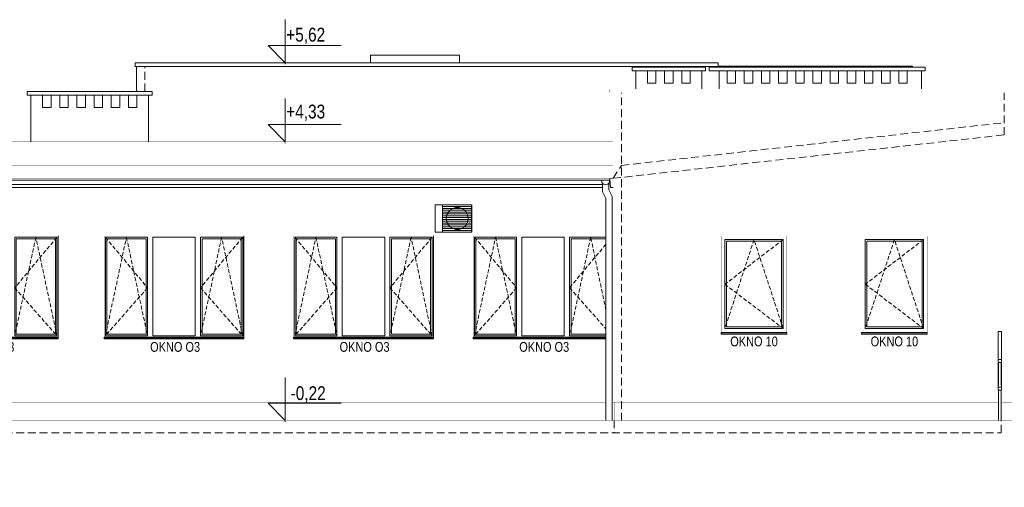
# Model space of a CAD drawing. Header units: millimetres. Extents: x 18880 to 99371, y -5529 to 27899.
# Tile 64 of 161: x 41079 to 42685, y -38 to 725. Entities that reach past the tile are written whole.
import ezdxf

# ---------------------------------------------------------------- set-up
doc = ezdxf.new("R2010")
doc.units = ezdxf.units.MM
doc.linetypes.add('DASHED', pattern=[19.05, 12.7, -6.35])
for name, color, linetype, lineweight in [('AA_HATCH', 251, 'Continuous', 0), ('AA_OPIS', 2, 'Continuous', 0), ('AA_WIDOK', 254, 'Continuous', 0), ('AA_WYMIAROWANIE_WEW', 254, 'Continuous', 0)]:
    doc.layers.add(name, color=color, linetype=linetype, lineweight=lineweight)
doc.styles.add('ARIAL', font='arial.ttf')
doc.styles.add('Dimensions', font='arial.ttf', dxfattribs={"width": 0.8})
doc.dimstyles.new('Rzędne__wierzch', dxfattribs={"dimtxt": 15, "dimasz": 0.75, "dimexe": 8, "dimexo": 0, "dimgap": 0, "dimtad": 0, "dimjust": 2, "dimtih": 1, "dimtoh": 1, "dimlfac": 0.01, "dimzin": 1, "dimtxsty": 'Dimensions', "dimblk": 'KOTA', "dimcen": 0, "dimse1": 1, "dimse2": 1, "dimsd1": 1, "dimclrd": 256, "dimclre": 256, "dimclrt": 256, "dimazin": 0, "dimtfac": 1, "dimtofl": 0, "dimtmove": 2, "dimatfit": 2, "dimldrblk": 'NONE', "dimfxl": 1, "dimlwd": -1, "dimlwe": -1, "dimarcsym": 0})

# ---------------------------------------------------------------- blocks, each defined once
blk = doc.blocks.new('ZOL okno O2')
at = {"layer": 'AA_OPIS', "linetype": 'DASHED', "ltscale": 0.5}
for points in [[(22271.1, 7293.8), (22339.9, 7211.3), (22271.1, 7132.8), (22305.5, 7293.8), (22339.9, 7132.8)], [(22495.1, 7293.8), (22426.3, 7211.3), (22495.1, 7132.8), (22460.7, 7293.8), (22426.3, 7132.8)]]:
    blk.add_lwpolyline(points, dxfattribs=at)
at = {"layer": 'AA_WIDOK', "color": 255, "const_width": 0.3}
for points in [[(22269.1, 7130.8), (22269.1, 7295.8)], [(22269.1, 7295.8), (22497.1, 7295.8)], [(22497.1, 7295.8), (22497.1, 7130.8)]]:
    blk.add_lwpolyline(points, dxfattribs=at)
at = {"layer": 'AA_WIDOK'}
for points in [[(22271.1, 7132.8), (22271.1, 7293.8)], [(22271.1, 7293.8), (22339.9, 7293.8)], [(22273.6, 7135.3), (22273.6, 7291.3)], [(22273.6, 7291.3), (22337.4, 7291.3)], [(22337.4, 7291.3), (22337.4, 7135.3)], [(22339.9, 7293.8), (22339.9, 7132.8)], [(22348.5, 7132.8), (22348.5, 7293.8)], [(22348.5, 7293.8), (22417.7, 7293.8)], [(22417.7, 7293.8), (22417.7, 7132.8)], [(22426.3, 7132.8), (22426.3, 7293.8)], [(22426.3, 7293.8), (22495.1, 7293.8)], [(22428.8, 7135.3), (22428.8, 7291.3)], [(22428.8, 7291.3), (22492.6, 7291.3)], [(22492.6, 7291.3), (22492.6, 7135.3)], [(22495.1, 7293.8), (22495.1, 7132.8)], [(22497.1, 7295.8), (22497.1, 7130.2)], [(22339.9, 7132.8), (22271.1, 7132.8)], [(22337.4, 7135.3), (22273.6, 7135.3)], [(22417.7, 7132.8), (22348.5, 7132.8)], [(22495.1, 7132.8), (22426.3, 7132.8)], [(22492.6, 7135.3), (22428.8, 7135.3)], [(22497.1, 7130), (22497.1, 7130.2)]]:
    blk.add_lwpolyline(points, dxfattribs=at)
at = {"layer": 'AA_WIDOK', "color": 4}
for points in [[(22497.1, 7130.8), (22269.1, 7130.8)], [(22269.1, 7128.3), (22269.1, 7130.8)], [(22497.1, 7128.3), (22497.1, 7130.8)], [(22269.1, 7130.2), (22269.1, 7130)], [(22269.1, 7130), (22497.1, 7130)], [(22269.1, 7128.3), (22497.1, 7128.3)], [(22269.1, 7127.8), (22269.1, 7128.3)], [(22269.1, 7127.8), (22497.1, 7127.8)], [(22497.1, 7127.8), (22497.1, 7128.3)]]:
    blk.add_lwpolyline(points, dxfattribs=at)
at = {"layer": 'AA_OPIS', "insert": (22384.9, 7122.8), "char_height": 16, "width": 300, "attachment_point": 2, "style": 'ARIAL'}
blk.add_mtext('{\\W0.8;OKNO O3}', dxfattribs=at)
blk = doc.blocks.new('ukyk')
at = {"layer": 'AA_OPIS', "linetype": 'DASHED', "ltscale": 0.5}
blk.add_lwpolyline([(-6, -6), (-101, -78.8), (-6, -151), (-53.5, -6), (-101, -151)], dxfattribs=at)
at = {"layer": 'AA_WIDOK', "color": 255, "const_width": 0.3}
for points in [[(-107, 0), (0, 0)], [(-107, -157.5), (-107, 0)], [(0, 0), (0, -157.5)]]:
    blk.add_lwpolyline(points, dxfattribs=at)
at = {"layer": 'AA_WIDOK'}
for points in [[(-101, -151), (-101, -6)], [(-101, -6), (-6, -6)], [(-98.5, -8.5), (-98.5, -148.5)], [(-8.5, -8.5), (-98.5, -8.5)], [(-8.5, -148.5), (-8.5, -8.5)], [(-6, -6), (-6, -151)], [(-6, -151), (-101, -151)], [(-98.5, -148.5), (-8.5, -148.5)]]:
    blk.add_lwpolyline(points, dxfattribs=at)
at = {"layer": 'AA_WIDOK', "color": 4}
for points in [[(-107, -157.5), (-107, -158.3)], [(0, -157.5), (-107, -157.5)], [(-107, -158.3), (0, -158.3)], [(-107, -160), (-107, -158.3)], [(-107, -160), (0, -160)], [(0, -158.3), (0, -157.5)], [(0, -160), (0, -158.3)]]:
    blk.add_lwpolyline(points, dxfattribs=at)
at = {"layer": 'AA_OPIS', "insert": (-53.5, -164.1), "char_height": 16, "width": 300, "attachment_point": 2, "style": 'ARIAL'}
blk.add_mtext('{\\W0.8;OKNO 10}', dxfattribs=at)
blk = doc.blocks.new('KOTA')
at = {"ltscale": 100}
blk.add_lwpolyline([(62.5, 0), (0, 0), (25, 25), (25, -81)], dxfattribs=at)
blk = doc.blocks.new('*D440')
at = {"layer": 'AA_WYMIAROWANIE_WEW', "transparency": 16777216}
blk.add_line((41512.6, 523.9), (41512.6, 525.1), dxfattribs=at)
at = {"layer": 'Defpoints', "color": 0, "transparency": 16777216}
for p in [(41512.6, 526.2), (41522.3, 526.2), (42037.7, 93.1)]:
    blk.add_point(p, dxfattribs=at)
at = {"layer": 'AA_WYMIAROWANIE_WEW', "transparency": 16777216, "xscale": 1.125, "yscale": 1.125, "zscale": 1.125, "rotation": 90}
blk.add_blockref('KOTA', (41512.6, 526.2), dxfattribs=at)
at = {"layer": 'AA_WYMIAROWANIE_WEW', "lineweight": 0, "transparency": 16777216, "insert": (41545.9, 573.3), "char_height": 22.5, "attachment_point": 5, "style": 'Dimensions'}
blk.add_mtext('+4,33', dxfattribs=at)
blk = doc.blocks.new('_None')
blk = doc.blocks.new('*D441')
at = {"layer": 'AA_WYMIAROWANIE_WEW', "transparency": 16777216}
blk.add_line((41512.6, 652.8), (41512.6, 653.9), dxfattribs=at)
at = {"layer": 'Defpoints', "color": 0, "transparency": 16777216}
for p in [(41512.6, 655), (41522.3, 655), (42037.7, 93.1)]:
    blk.add_point(p, dxfattribs=at)
at = {"layer": 'AA_WYMIAROWANIE_WEW', "transparency": 16777216, "xscale": 1.125, "yscale": 1.125, "zscale": 1.125, "rotation": 90}
blk.add_blockref('KOTA', (41512.6, 655), dxfattribs=at)
at = {"layer": 'AA_WYMIAROWANIE_WEW', "lineweight": 0, "transparency": 16777216, "insert": (41545.9, 698.8), "char_height": 22.5, "attachment_point": 5, "style": 'Dimensions'}
blk.add_mtext('+5,62', dxfattribs=at)
blk = doc.blocks.new('*D442')
at = {"layer": 'AA_WYMIAROWANIE_WEW', "transparency": 16777216}
blk.add_line((41512.6, 68.9), (41512.6, 70), dxfattribs=at)
at = {"layer": 'Defpoints', "color": 0, "transparency": 16777216}
for p in [(41507.6, 71.2), (41512.6, 71.2), (41475.1, -37.8)]:
    blk.add_point(p, dxfattribs=at)
at = {"layer": 'AA_WYMIAROWANIE_WEW', "transparency": 16777216, "xscale": 1.125, "yscale": 1.125, "zscale": 1.125, "rotation": 90}
blk.add_blockref('KOTA', (41512.6, 71.2), dxfattribs=at)
at = {"layer": 'AA_WYMIAROWANIE_WEW', "lineweight": 0, "transparency": 16777216, "insert": (41550, 113.8), "char_height": 22.5, "attachment_point": 5, "style": 'Dimensions'}
blk.add_mtext('-0,22', dxfattribs=at)

msp = doc.modelspace()

# ---------------------------------------------------------------- linework, layer by layer
at = {"layer": 'AA_OPIS', "linetype": 'DASHED', "ltscale": 0.5}
for points in [[(41821.17176, 370.3516), (41889.97176, 287.8516), (41821.17176, 209.3516), (41855.57176, 370.3516), (41889.97176, 209.3516)], [(42035.61914, 251.17082), (42010.77176, 370.3516), (41976.37176, 209.3516)], [(42035.61914, 358.8968), (41976.37176, 287.8516), (42035.61914, 220.80641)]]:
    msp.add_lwpolyline(points, dxfattribs=at)
at = {"layer": 'AA_WIDOK'}
for points in [[(41651.67176, 667.59536), (41651.67176, 655.01193)], [(41651.67176, 667.59536), (41796.67176, 667.59536)], [(41796.67176, 667.59536), (41796.67176, 655.01193)], [(42218.52185, 649.0135), (41267.67176, 649.0135), (41267.67176, 655.01193), (42218.52185, 655.01193)], [(41269.67176, 608.1911), (41269.67176, 649.01193)], [(42218.52185, 647.65232), (42218.52185, 655.01193)], [(42535.67176, 647.65232), (42535.67176, 649.59536), (42218.52185, 649.59536)], [(42084.17176, 612.1672), (42084.17176, 641.65232)], [(42192.17176, 612.1672), (42192.17176, 641.65232)], [(42220.17176, 612.1672), (42220.17176, 641.65232)], [(42550.17176, 612.1672), (42550.17176, 641.65232)], [(41097.67176, 526.19205), (41097.67176, 602.1911)], [(41289.67176, 526.19205), (41289.67176, 602.1911)], [(42042.17176, 466.15617), (42047.17176, 466.45617)], [(42043.07014, 451.18309), (42042.17176, 466.15617)], [(40886.16226, 451.23987), (42030.17176, 451.23987)], [(42043.07014, 451.18309), (42047.17176, 451.42919)], [(41817.17176, 423.3516), (41757.17176, 423.3516)], [(41757.17176, 423.3516), (41757.17176, 378.3516)], [(41769.17176, 378.8016), (41769.17176, 422.9016)], [(41769.17176, 422.9016), (41816.57176, 422.9016)], [(41816.57176, 420.3516), (41769.17176, 420.3516)], [(41784.17176, 416.44006), (41790.04609, 418.57814)], [(41790.04609, 418.57814), (41796.29742, 418.57814)], [(41796.29742, 418.57814), (41802.17176, 416.44006)], [(41816.57176, 422.9016), (41816.57176, 378.8016)], [(41817.17176, 420.3516), (41816.57176, 420.3516)], [(41817.17176, 378.3516), (41817.17176, 423.3516)], [(41816.57176, 417.3516), (41769.17176, 417.3516)], [(41816.57176, 414.3516), (41769.17176, 414.3516)], [(41816.57176, 411.3516), (41769.17176, 411.3516)], [(41816.57176, 408.3516), (41769.17176, 408.3516)], [(41816.57176, 405.3516), (41769.17176, 405.3516)], [(41816.57176, 402.3516), (41769.17176, 402.3516)], [(41775.17176, 400.8516), (41776.25729, 407.00797)], [(41776.25729, 407.00797), (41779.38296, 412.42178)], [(41779.38296, 412.42178), (41784.17176, 416.44006)], [(41802.17176, 416.44006), (41806.96056, 412.42178)], [(41806.96056, 412.42178), (41810.08622, 407.00797)], [(41810.08622, 407.00797), (41811.17176, 400.8516)], [(41817.17176, 417.3516), (41816.57176, 417.3516)], [(41817.17176, 414.3516), (41816.57176, 414.3516)], [(41817.17176, 411.3516), (41816.57176, 411.3516)], [(41817.17176, 408.3516), (41816.57176, 408.3516)], [(41817.17176, 405.3516), (41816.57176, 405.3516)], [(41817.17176, 402.3516), (41816.57176, 402.3516)], [(41816.57176, 399.3516), (41769.17176, 399.3516)], [(41816.57176, 396.3516), (41769.17176, 396.3516)], [(41816.57176, 393.3516), (41769.17176, 393.3516)], [(41816.57176, 390.3516), (41769.17176, 390.3516)], [(41816.57176, 387.3516), (41769.17176, 387.3516)], [(41776.25729, 394.69524), (41775.17176, 400.8516)], [(41779.38296, 389.28143), (41776.25729, 394.69524)], [(41784.17176, 385.26315), (41779.38296, 389.28143)], [(41806.96056, 389.28143), (41802.17176, 385.26315)], [(41810.08622, 394.69524), (41806.96056, 389.28143)], [(41811.17176, 400.8516), (41810.08622, 394.69524)], [(41817.17176, 399.3516), (41816.57176, 399.3516)], [(41817.17176, 396.3516), (41816.57176, 396.3516)], [(41817.17176, 393.3516), (41816.57176, 393.3516)], [(41817.17176, 390.3516), (41816.57176, 390.3516)], [(41817.17176, 387.3516), (41816.57176, 387.3516)], [(41757.17176, 378.3516), (41817.17176, 378.3516)], [(41816.57176, 384.3516), (41769.17176, 384.3516)], [(41816.57176, 381.3516), (41769.17176, 381.3516)], [(41816.57176, 378.8016), (41769.17176, 378.8016)], [(41790.04609, 383.12506), (41784.17176, 385.26315)], [(41796.29742, 383.12506), (41790.04609, 383.12506)], [(41802.17176, 385.26315), (41796.29742, 383.12506)], [(41817.17176, 384.3516), (41816.57176, 384.3516)], [(41817.17176, 381.3516), (41816.57176, 381.3516)], [(41821.17176, 209.3516), (41821.17176, 370.3516)], [(41821.17176, 370.3516), (41889.97176, 370.3516)], [(41889.97176, 370.3516), (41889.97176, 209.3516)], [(41898.57176, 209.3516), (41898.57176, 370.3516)], [(41898.57176, 370.3516), (41967.77176, 370.3516)], [(41967.77176, 370.3516), (41967.77176, 209.3516)], [(41976.37176, 209.3516), (41976.37176, 370.3516)], [(41976.37176, 370.3516), (42035.61914, 370.3516)], [(41823.67176, 211.8516), (41823.67176, 367.8516)], [(41823.67176, 367.8516), (41887.47176, 367.8516)], [(41887.47176, 367.8516), (41887.47176, 211.8516)], [(41978.87176, 211.8516), (41978.87176, 367.8516)], [(41978.87176, 367.8516), (42035.61914, 367.8516)], [(41889.97176, 209.3516), (41821.17176, 209.3516)], [(41887.47176, 211.8516), (41823.67176, 211.8516)], [(41967.77176, 209.3516), (41898.57176, 209.3516)], [(42035.61914, 209.3516), (41976.37176, 209.3516)], [(42035.61914, 211.8516), (41978.87176, 211.8516)], [(42680.67176, 216.22698), (42675.67176, 216.22698)], [(42675.67176, 216.22698), (42675.67176, 170.61871)], [(42680.67176, 216.22698), (42680.67176, 170.61871)], [(42675.67176, 170.61871), (42675.67176, 165.63923)], [(42680.67176, 170.61871), (42675.67176, 170.61871)], [(42675.67176, 165.63923), (42680.67176, 165.63923)], [(42675.67176, 165.63923), (42675.67176, 125.61871)], [(42676.17176, 128.14161), (42676.17176, 165.63923)], [(42680.17176, 128.14161), (42680.17176, 165.63923)], [(42680.67176, 165.63923), (42680.67176, 170.61871)], [(42680.67176, 165.63923), (42680.67176, 125.61871)], [(42675.67176, 125.61871), (42675.67176, 120.63923)], [(42680.67176, 125.61871), (42675.67176, 125.61871)], [(42675.67176, 120.63923), (42680.67176, 120.63923)], [(42676.17176, 71.1672), (42676.17176, 120.63923)], [(42680.17176, 71.1672), (42680.17176, 120.63923)], [(42680.67176, 120.63923), (42680.67176, 125.61871)]]:
    msp.add_lwpolyline(points, dxfattribs=at)
at = {"layer": 'AA_WIDOK', "color": 8, "linetype": 'DASHED'}
for points in [[(41283.67176, 608.1911), (41283.67176, 649.01193)], [(42061.17176, 71.1672), (42061.17176, 606.1672)], [(42685.17176, 537.1672), (42685.17176, 606.1672)], [(42047.17176, 466.45617), (42061.17176, 487.5105), (42685.17176, 557.21847)], [(42047.17176, 466.45617), (42685.17176, 537.1672)], [(39854.67176, 71.1672), (39854.67176, 51.1672), (42680.17176, 51.1672), (42680.17176, 71.1672)], [(42049.17176, 71.1672), (42049.17176, 51.1672)]]:
    msp.add_lwpolyline(points, dxfattribs=at)
at = {"layer": 'AA_WIDOK'}
for points in [[(42198.17176, 641.65232), (42198.17176, 647.65232), (42078.17176, 647.65232), (42078.17176, 641.65232)], [(42556.17176, 641.65232), (42556.17176, 647.65232), (42204.17176, 647.65232), (42204.17176, 641.65232)], [(42117.17176, 621.65232), (42117.17176, 641.65232), (42103.17176, 641.65232), (42103.17176, 621.65232)], [(42145.17176, 621.65232), (42145.17176, 641.65232), (42131.17176, 641.65232), (42131.17176, 621.65232)], [(42173.17176, 621.65232), (42173.17176, 641.65232), (42159.17176, 641.65232), (42159.17176, 621.65232)], [(42247.17176, 621.65232), (42247.17176, 641.65232), (42233.17176, 641.65232), (42233.17176, 621.65232)], [(42275.17176, 621.65232), (42275.17176, 641.65232), (42261.17176, 641.65232), (42261.17176, 621.65232)], [(42303.17176, 621.65232), (42303.17176, 641.65232), (42289.17176, 641.65232), (42289.17176, 621.65232)], [(42331.17176, 621.65232), (42331.17176, 641.65232), (42317.17176, 641.65232), (42317.17176, 621.65232)], [(42359.17176, 621.65232), (42359.17176, 641.65232), (42345.17176, 641.65232), (42345.17176, 621.65232)], [(42387.17176, 621.65232), (42387.17176, 641.65232), (42373.17176, 641.65232), (42373.17176, 621.65232)], [(42415.17176, 621.65232), (42415.17176, 641.65232), (42401.17176, 641.65232), (42401.17176, 621.65232)], [(42443.17176, 621.65232), (42443.17176, 641.65232), (42429.17176, 641.65232), (42429.17176, 621.65232)], [(42471.17176, 621.65232), (42471.17176, 641.65232), (42457.17176, 641.65232), (42457.17176, 621.65232)], [(42499.17176, 621.65232), (42499.17176, 641.65232), (42485.17176, 641.65232), (42485.17176, 621.65232)], [(42527.17176, 621.65232), (42527.17176, 641.65232), (42513.17176, 641.65232), (42513.17176, 621.65232)], [(41295.67176, 602.1911), (41295.67176, 608.1911), (41091.67176, 608.1911), (41091.67176, 602.1911)], [(41130.67176, 582.1911), (41130.67176, 602.1911), (41116.67176, 602.1911), (41116.67176, 582.1911)], [(41158.67176, 582.1911), (41158.67176, 602.1911), (41144.67176, 602.1911), (41144.67176, 582.1911)], [(41186.67176, 582.1911), (41186.67176, 602.1911), (41172.67176, 602.1911), (41172.67176, 582.1911)], [(41214.67176, 582.1911), (41214.67176, 602.1911), (41200.67176, 602.1911), (41200.67176, 582.1911)], [(41242.67176, 582.1911), (41242.67176, 602.1911), (41228.67176, 602.1911), (41228.67176, 582.1911)], [(41270.67176, 582.1911), (41270.67176, 602.1911), (41256.67176, 602.1911), (41256.67176, 582.1911)]]:
    msp.add_lwpolyline(points, close=True, dxfattribs=at)
at = {"layer": 'AA_WIDOK', "color": 4, "const_width": 0.5}
for points in [[(42042.17176, 612.1672), (43972.17176, 612.1672)], [(42042.17176, 606.1672), (42042.17176, 612.1672)], [(42042.17176, 606.1672), (43905.17176, 606.1672)]]:
    msp.add_lwpolyline(points, dxfattribs=at)
at = {"layer": 'AA_WIDOK', "const_width": 0.5}
for points in [[(42047.17176, 101.1672), (42047.17176, 606.1672)], [(42047.17176, 526.19205), (39639.67176, 526.19205)], [(39461.17176, 487.43878), (42047.17176, 487.43878)], [(39461.17176, 466.1921), (42042.1696, 466.1921)], [(40886.16226, 101.1672), (42035.61914, 101.1672)], [(42047.17176, 101.1672), (42676.17176, 101.1672)], [(42049.17176, 101.1672), (42049.17176, 71.1672)], [(42680.17176, 101.1672), (42724.67176, 101.1672)], [(42680.67176, 101.1672), (42680.67176, 71.7914)]]:
    msp.add_lwpolyline(points, dxfattribs=at)
at = {"layer": 'AA_WIDOK', "color": 4}
for points in [[(39461.17176, 463.14418), (42033.30232, 463.14418)], [(40886.16226, 456.14418), (42030.17176, 456.14418)], [(42029.10958, 459.64418), (42028.17176, 463.14418)], [(42028.17176, 463.14418), (42035.17176, 463.14418)], [(42031.67176, 457.082), (42029.10958, 459.64418)], [(42030.17176, 458.582), (42030.17176, 444.2814)], [(42035.17176, 456.14418), (42031.67176, 457.082)], [(42035.17176, 463.14418), (42042.17176, 463.14418)], [(42038.67176, 457.082), (42035.17176, 456.14418)], [(42041.23393, 459.64418), (42038.67176, 457.082)], [(42040.17176, 458.582), (42040.17176, 447.42393)], [(42042.17176, 463.14418), (42041.23393, 459.64418)], [(42030.17176, 444.2814), (42035.61914, 433.60225)], [(42040.17176, 447.42393), (42045.61914, 436.74478)], [(42045.61914, 436.74478), (42045.61914, 71.1672)], [(42035.61914, 433.60225), (42035.61914, 71.1672)], [(42035.61914, 207.3516), (41819.17176, 207.3516)], [(41819.17176, 204.8516), (41819.17176, 207.3516)], [(41819.17176, 206.72271), (41819.17176, 206.56549)], [(41819.17176, 206.56549), (42035.61914, 206.56549)], [(41819.17176, 204.8516), (42035.61914, 204.8516)], [(41819.17176, 204.3516), (41819.17176, 204.8516)], [(41819.17176, 204.3516), (42035.61914, 204.3516)]]:
    msp.add_lwpolyline(points, dxfattribs=at)
at = {"layer": 'AA_WIDOK', "color": 255, "const_width": 0.3}
for points in [[(41819.17176, 207.3516), (41819.17176, 372.3516)], [(41819.17176, 372.3516), (42035.61914, 372.3516)]]:
    msp.add_lwpolyline(points, dxfattribs=at)
at = {"layer": 'AA_WIDOK', "color": 3}
msp.add_lwpolyline([(39461.17176, 111.1672, 0.5, 0.5, 0), (39719.67176, 111.1672, 0.5, 0.5, 0), (39719.67176, 101.1672, 0.5, 0.5, 0), (39764.67176, 101.1672, 0.5, 0.5, 0), (39764.67176, 91.1672, 0.5, 0.5, 0), (39809.67176, 91.1672, 0.5, 0.5, 0), (39809.67176, 81.1672, 0.5, 0.5, 0), (39854.67176, 81.1672, 0.5, 0.5, 0), (39854.67176, 71.1672, 0.5, 0.5, 0), (44251.53526, 71.1672, 0, 0, 0)], format="xyseb", dxfattribs=at)

# ---------------------------------------------------------------- block references
for p in [(18645.04042, -6923.48057), (18948.04042, -6923.48057), (19257.04042, -6923.48057)]:
    msp.add_blockref('ZOL okno O2', p)
at = {"layer": 'AA_HATCH'}
for p in [(42330.67176, 372.3516), (42559.67176, 372.3516)]:
    msp.add_blockref('ukyk', p, dxfattribs=at)

# ---------------------------------------------------------------- texts
at = {"layer": 'AA_OPIS', "insert": (41934.93679, 199.29246), "char_height": 16, "width": 300, "attachment_point": 2, "style": 'ARIAL'}
msp.add_mtext('{\\W0.8;OKNO O3}', dxfattribs=at)

# ---------------------------------------------------------------- dimensions: what is measured, and where the dimension line sits
at = {"layer": 'AA_WYMIAROWANIE_WEW', "lineweight": 0}
for base, p2, picture, middle in [((41512.59719, 655.01193), (41522.30913, 655.01193), '*D441', (41545.9341, 698.84723)), ((41512.59719, 526.19205), (41522.30913, 526.19205), '*D440', (41545.9341, 573.26836))]:
    dim = msp.add_linear_dim(base=base, p1=(42037.67972, 93.10482), p2=p2, angle=90, dimstyle='Rzędne__wierzch', override={"dimscale": 1.5, "dimpost": '+<>'}, dxfattribs=at)
    dim.commit()
    dim.dimension.update_dxf_attribs({"geometry": picture, "text_midpoint": middle, "dimtype": 160})
dim = msp.add_linear_dim(base=(41512.59719, 71.1672), p1=(41475.1399, -37.8328), p2=(41507.64089, 71.1672), angle=90, text='-0,22', dimstyle='Rzędne__wierzch', override={"dimscale": 1.5, "dimpost": '- <>'}, dxfattribs=at)
dim.commit()
dim.dimension.update_dxf_attribs({"geometry": '*D442', "text_midpoint": (41549.95136, 113.81199), "dimtype": 160})

doc.saveas('drawing.dxf')
